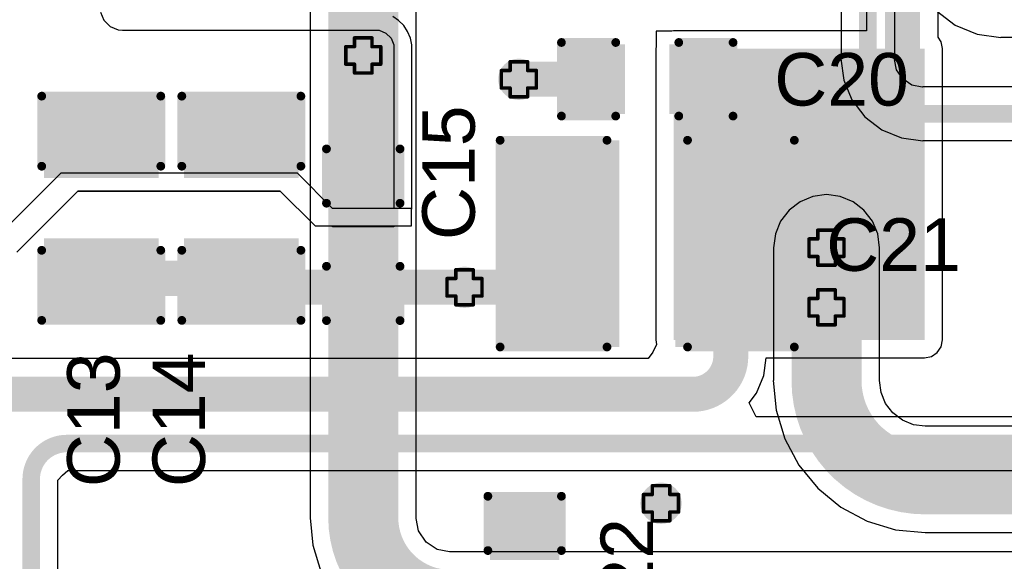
# Model space of a CAD drawing. Header units: inches. Extents: x -0.1 to 10.2, y 0 to 6.5.
# Tile 49 of 95: x 0.913 to 1.476, y 3.162 to 3.471. Entities that reach past the tile are written whole.
import ezdxf

# ---------------------------------------------------------------- set-up
doc = ezdxf.new("R2010")
doc.units = ezdxf.units.IN
doc.header["$MEASUREMENT"] = 0
for name, color, linetype in [('Bottom Layer', 5, 'Continuous'), ('Drill Drawing', 1, 'Continuous'), ('Top Layer', 1, 'Continuous'), ('Top Overlay', 2, 'Continuous'), ('Top Paste', 8, 'Continuous'), ('Top Solder', 216, 'Continuous'), ('Via Holes', 16, 'Continuous')]:
    doc.layers.add(name, color=color, linetype=linetype)
doc.styles.add('Arial', font='txt', dxfattribs={"height": 0.2})

# ---------------------------------------------------------------- blocks, each defined once
blk = doc.blocks.new('C___0603_78')
at = {"layer": 'Top Layer'}
for points in [[(-0.015, 0.0175), (-0.015, -0.0175), (-0.045, -0.0175), (-0.045, 0.0175)], [(0.045, 0.0175), (0.045, -0.0175), (0.015, -0.0175), (0.015, 0.0175)]]:
    blk.add_hatch(color=1, dxfattribs=at).paths.add_polyline_path(points)
at = {"layer": 'Top Paste'}
for points in [[(-0.015, 0.0175), (-0.015, -0.0175), (-0.045, -0.0175), (-0.045, 0.0175)], [(0.045, 0.0175), (0.045, -0.0175), (0.015, -0.0175), (0.015, 0.0175)]]:
    blk.add_hatch(color=8, dxfattribs=at).paths.add_polyline_path(points)
at = {"layer": 'Top Solder'}
for points in [[(-0.01264, 0.01986), (-0.01264, -0.01986), (-0.04736, -0.01986), (-0.04736, 0.01986)], [(0.04736, 0.01986), (0.04736, -0.01986), (0.01264, -0.01986), (0.01264, 0.01986)]]:
    blk.add_hatch(color=216, dxfattribs=at).paths.add_polyline_path(points)
at = {"layer": 'Top Overlay', "const_width": 0.005}
for points in [[(-0.049, -0.021), (-0.049, 0.021)], [(-0.018, 0.021), (-0.049, 0.021)], [(0.049, 0.021), (0.018, 0.021)], [(0.049, -0.021), (0.049, 0.021)], [(-0.018, -0.021), (-0.049, -0.021)], [(0.049, -0.021), (0.018, -0.021)]]:
    blk.add_lwpolyline(points, dxfattribs=at)
at = {"layer": 'Top Overlay', "const_width": 0.0025}
for points in [[(-0.05025, 0.021, 1), (-0.04775, 0.021, 1)], [(-0.05025, 0.021, 1), (-0.04775, 0.021, 1)], [(-0.01925, 0.021, 1), (-0.01675, 0.021, 1)], [(0.01675, 0.021, 1), (0.01925, 0.021, 1)], [(0.04775, 0.021, 1), (0.05025, 0.021, 1)], [(0.04775, 0.021, 1), (0.05025, 0.021, 1)], [(-0.05025, -0.021, 1), (-0.04775, -0.021, 1)], [(-0.05025, -0.021, 1), (-0.04775, -0.021, 1)], [(-0.01925, -0.021, 1), (-0.01675, -0.021, 1)], [(0.01675, -0.021, 1), (0.01925, -0.021, 1)], [(0.04775, -0.021, 1), (0.05025, -0.021, 1)], [(0.04775, -0.021, 1), (0.05025, -0.021, 1)]]:
    blk.add_lwpolyline(points, format="xyb", close=True, dxfattribs=at)
blk = doc.blocks.new('C___1210_79')
at = {"layer": 'Top Layer'}
for points in [[(-0.08, 0.055), (-0.02, 0.055), (-0.02, -0.055), (-0.08, -0.055)], [(0.02, 0.055), (0.08, 0.055), (0.08, -0.055), (0.02, -0.055)]]:
    blk.add_hatch(color=1, dxfattribs=at).paths.add_polyline_path(points)
at = {"layer": 'Top Paste'}
for points in [[(-0.08, 0.055), (-0.02, 0.055), (-0.02, -0.055), (-0.08, -0.055)], [(0.02, 0.055), (0.08, 0.055), (0.08, -0.055), (0.02, -0.055)]]:
    blk.add_hatch(color=8, dxfattribs=at).paths.add_polyline_path(points)
at = {"layer": 'Top Solder'}
for points in [[(-0.084, 0.059), (-0.016, 0.059), (-0.016, -0.059), (-0.084, -0.059)], [(0.016, 0.059), (0.084, 0.059), (0.084, -0.059), (0.016, -0.059)]]:
    blk.add_hatch(color=216, dxfattribs=at).paths.add_polyline_path(points)
at = {"layer": 'Top Overlay', "const_width": 0.005}
for points in [[(-0.084, 0.059), (-0.023, 0.059)], [(-0.084, -0.059), (-0.084, 0.059)], [(0.023, 0.059), (0.084, 0.059)], [(0.084, -0.059), (0.084, 0.059)], [(-0.084, -0.059), (-0.023, -0.059)], [(0.023, -0.059), (0.084, -0.059)]]:
    blk.add_lwpolyline(points, dxfattribs=at)
at = {"layer": 'Top Overlay', "const_width": 0.0025}
for points in [[(-0.08525, 0.059, 1), (-0.08275, 0.059, 1)], [(-0.08525, 0.059, 1), (-0.08275, 0.059, 1)], [(-0.02425, 0.059, 1), (-0.02175, 0.059, 1)], [(0.02175, 0.059, 1), (0.02425, 0.059, 1)], [(0.08275, 0.059, 1), (0.08525, 0.059, 1)], [(0.08275, 0.059, 1), (0.08525, 0.059, 1)], [(-0.08525, -0.059, 1), (-0.08275, -0.059, 1)], [(-0.08525, -0.059, 1), (-0.08275, -0.059, 1)], [(-0.02425, -0.059, 1), (-0.02175, -0.059, 1)], [(0.02175, -0.059, 1), (0.02425, -0.059, 1)], [(0.08275, -0.059, 1), (0.08525, -0.059, 1)], [(0.08275, -0.059, 1), (0.08525, -0.059, 1)]]:
    blk.add_lwpolyline(points, format="xyb", close=True, dxfattribs=at)
blk = doc.blocks.new('C___0603_80')
at = {"layer": 'Top Layer'}
for points in [[(-0.015, 0.0175), (-0.015, -0.0175), (-0.045, -0.0175), (-0.045, 0.0175)], [(0.045, 0.0175), (0.045, -0.0175), (0.015, -0.0175), (0.015, 0.0175)]]:
    blk.add_hatch(color=1, dxfattribs=at).paths.add_polyline_path(points)
at = {"layer": 'Top Paste'}
for points in [[(-0.015, 0.0175), (-0.015, -0.0175), (-0.045, -0.0175), (-0.045, 0.0175)], [(0.045, 0.0175), (0.045, -0.0175), (0.015, -0.0175), (0.015, 0.0175)]]:
    blk.add_hatch(color=8, dxfattribs=at).paths.add_polyline_path(points)
at = {"layer": 'Top Solder'}
for points in [[(-0.01264, 0.01986), (-0.01264, -0.01986), (-0.04736, -0.01986), (-0.04736, 0.01986)], [(0.04736, 0.01986), (0.04736, -0.01986), (0.01264, -0.01986), (0.01264, 0.01986)]]:
    blk.add_hatch(color=216, dxfattribs=at).paths.add_polyline_path(points)
at = {"layer": 'Top Overlay', "const_width": 0.005}
for points in [[(-0.049, -0.021), (-0.049, 0.021)], [(-0.049, 0.021), (-0.018, 0.021)], [(0.018, 0.021), (0.049, 0.021)], [(0.049, -0.021), (0.049, 0.021)], [(-0.049, -0.021), (-0.018, -0.021)], [(0.018, -0.021), (0.049, -0.021)]]:
    blk.add_lwpolyline(points, dxfattribs=at)
at = {"layer": 'Top Overlay', "const_width": 0.0025}
for points in [[(-0.05025, 0.021, 1), (-0.04775, 0.021, 1)], [(-0.05025, 0.021, 1), (-0.04775, 0.021, 1)], [(-0.01925, 0.021, 1), (-0.01675, 0.021, 1)], [(0.01675, 0.021, 1), (0.01925, 0.021, 1)], [(0.04775, 0.021, 1), (0.05025, 0.021, 1)], [(0.04775, 0.021, 1), (0.05025, 0.021, 1)], [(-0.05025, -0.021, 1), (-0.04775, -0.021, 1)], [(-0.05025, -0.021, 1), (-0.04775, -0.021, 1)], [(-0.01925, -0.021, 1), (-0.01675, -0.021, 1)], [(0.01675, -0.021, 1), (0.01925, -0.021, 1)], [(0.04775, -0.021, 1), (0.05025, -0.021, 1)], [(0.04775, -0.021, 1), (0.05025, -0.021, 1)]]:
    blk.add_lwpolyline(points, format="xyb", close=True, dxfattribs=at)
blk = doc.blocks.new('C___0603_85')
at = {"layer": 'Top Layer'}
for points in [[(-0.015, 0.0175), (-0.015, -0.0175), (-0.045, -0.0175), (-0.045, 0.0175)], [(0.045, 0.0175), (0.045, -0.0175), (0.015, -0.0175), (0.015, 0.0175)]]:
    blk.add_hatch(color=1, dxfattribs=at).paths.add_polyline_path(points)
at = {"layer": 'Top Paste'}
for points in [[(-0.015, 0.0175), (-0.015, -0.0175), (-0.045, -0.0175), (-0.045, 0.0175)], [(0.045, 0.0175), (0.045, -0.0175), (0.015, -0.0175), (0.015, 0.0175)]]:
    blk.add_hatch(color=8, dxfattribs=at).paths.add_polyline_path(points)
at = {"layer": 'Top Solder'}
for points in [[(-0.01264, 0.01986), (-0.01264, -0.01986), (-0.04736, -0.01986), (-0.04736, 0.01986)], [(0.04736, 0.01986), (0.04736, -0.01986), (0.01264, -0.01986), (0.01264, 0.01986)]]:
    blk.add_hatch(color=216, dxfattribs=at).paths.add_polyline_path(points)
at = {"layer": 'Top Overlay', "const_width": 0.005}
for points in [[(-0.049, 0.021), (-0.049, -0.021)], [(-0.049, 0.021), (-0.018, 0.021)], [(0.018, 0.021), (0.049, 0.021)], [(0.049, 0.021), (0.049, -0.021)], [(-0.049, -0.021), (-0.018, -0.021)], [(0.018, -0.021), (0.049, -0.021)]]:
    blk.add_lwpolyline(points, dxfattribs=at)
at = {"layer": 'Top Overlay', "const_width": 0.0025}
for points in [[(-0.05025, 0.021, 1), (-0.04775, 0.021, 1)], [(-0.05025, 0.021, 1), (-0.04775, 0.021, 1)], [(-0.01925, 0.021, 1), (-0.01675, 0.021, 1)], [(0.01675, 0.021, 1), (0.01925, 0.021, 1)], [(0.04775, 0.021, 1), (0.05025, 0.021, 1)], [(0.04775, 0.021, 1), (0.05025, 0.021, 1)], [(-0.05025, -0.021, 1), (-0.04775, -0.021, 1)], [(-0.05025, -0.021, 1), (-0.04775, -0.021, 1)], [(-0.01925, -0.021, 1), (-0.01675, -0.021, 1)], [(0.01675, -0.021, 1), (0.01925, -0.021, 1)], [(0.04775, -0.021, 1), (0.05025, -0.021, 1)], [(0.04775, -0.021, 1), (0.05025, -0.021, 1)]]:
    blk.add_lwpolyline(points, format="xyb", close=True, dxfattribs=at)
blk = doc.blocks.new('C___0805_86')
at = {"layer": 'Top Layer'}
for points in [[(-0.06, 0.03), (-0.02, 0.03), (-0.02, -0.03), (-0.06, -0.03)], [(0.02, 0.03), (0.06, 0.03), (0.06, -0.03), (0.02, -0.03)]]:
    blk.add_hatch(color=1, dxfattribs=at).paths.add_polyline_path(points)
at = {"layer": 'Top Paste'}
for points in [[(-0.06, 0.03), (-0.02, 0.03), (-0.02, -0.03), (-0.06, -0.03)], [(0.02, 0.03), (0.06, 0.03), (0.06, -0.03), (0.02, -0.03)]]:
    blk.add_hatch(color=8, dxfattribs=at).paths.add_polyline_path(points)
at = {"layer": 'Top Solder'}
for points in [[(-0.06276, 0.03276), (-0.01724, 0.03276), (-0.01724, -0.03276), (-0.06276, -0.03276)], [(0.01724, 0.03276), (0.06276, 0.03276), (0.06276, -0.03276), (0.01724, -0.03276)]]:
    blk.add_hatch(color=216, dxfattribs=at).paths.add_polyline_path(points)
at = {"layer": 'Top Overlay', "const_width": 0.005}
for points in [[(-0.064, 0.034), (-0.024, 0.034)], [(-0.064, 0.034), (-0.064, -0.034)], [(0.024, 0.034), (0.064, 0.034)], [(0.064, 0.034), (0.064, -0.034)], [(-0.064, -0.034), (-0.024, -0.034)], [(0.024, -0.034), (0.064, -0.034)]]:
    blk.add_lwpolyline(points, dxfattribs=at)
at = {"layer": 'Top Overlay', "const_width": 0.0025}
for points in [[(-0.06525, 0.034, 1), (-0.06275, 0.034, 1)], [(-0.06525, 0.034, 1), (-0.06275, 0.034, 1)], [(-0.02525, 0.034, 1), (-0.02275, 0.034, 1)], [(0.02275, 0.034, 1), (0.02525, 0.034, 1)], [(0.06275, 0.034, 1), (0.06525, 0.034, 1)], [(0.06275, 0.034, 1), (0.06525, 0.034, 1)], [(-0.06525, -0.034, 1), (-0.06275, -0.034, 1)], [(-0.06525, -0.034, 1), (-0.06275, -0.034, 1)], [(-0.02525, -0.034, 1), (-0.02275, -0.034, 1)], [(0.02275, -0.034, 1), (0.02525, -0.034, 1)], [(0.06275, -0.034, 1), (0.06525, -0.034, 1)], [(0.06275, -0.034, 1), (0.06525, -0.034, 1)]]:
    blk.add_lwpolyline(points, format="xyb", close=True, dxfattribs=at)
blk = doc.blocks.new('C___0805_87')
at = {"layer": 'Top Layer'}
for points in [[(-0.06, 0.03), (-0.02, 0.03), (-0.02, -0.03), (-0.06, -0.03)], [(0.02, 0.03), (0.06, 0.03), (0.06, -0.03), (0.02, -0.03)]]:
    blk.add_hatch(color=1, dxfattribs=at).paths.add_polyline_path(points)
at = {"layer": 'Top Paste'}
for points in [[(-0.06, 0.03), (-0.02, 0.03), (-0.02, -0.03), (-0.06, -0.03)], [(0.02, 0.03), (0.06, 0.03), (0.06, -0.03), (0.02, -0.03)]]:
    blk.add_hatch(color=8, dxfattribs=at).paths.add_polyline_path(points)
at = {"layer": 'Top Solder'}
for points in [[(-0.06276, 0.03276), (-0.01724, 0.03276), (-0.01724, -0.03276), (-0.06276, -0.03276)], [(0.01724, 0.03276), (0.06276, 0.03276), (0.06276, -0.03276), (0.01724, -0.03276)]]:
    blk.add_hatch(color=216, dxfattribs=at).paths.add_polyline_path(points)
at = {"layer": 'Top Overlay', "const_width": 0.005}
for points in [[(-0.064, 0.034), (-0.024, 0.034)], [(-0.064, 0.034), (-0.064, -0.034)], [(0.024, 0.034), (0.064, 0.034)], [(0.064, 0.034), (0.064, -0.034)], [(-0.064, -0.034), (-0.024, -0.034)], [(0.024, -0.034), (0.064, -0.034)]]:
    blk.add_lwpolyline(points, dxfattribs=at)
at = {"layer": 'Top Overlay', "const_width": 0.0025}
for points in [[(-0.06525, 0.034, 1), (-0.06275, 0.034, 1)], [(-0.06525, 0.034, 1), (-0.06275, 0.034, 1)], [(-0.02525, 0.034, 1), (-0.02275, 0.034, 1)], [(0.02275, 0.034, 1), (0.02525, 0.034, 1)], [(0.06275, 0.034, 1), (0.06525, 0.034, 1)], [(0.06275, 0.034, 1), (0.06525, 0.034, 1)], [(-0.06525, -0.034, 1), (-0.06275, -0.034, 1)], [(-0.06525, -0.034, 1), (-0.06275, -0.034, 1)], [(-0.02525, -0.034, 1), (-0.02275, -0.034, 1)], [(0.02275, -0.034, 1), (0.02525, -0.034, 1)], [(0.06275, -0.034, 1), (0.06525, -0.034, 1)], [(0.06275, -0.034, 1), (0.06525, -0.034, 1)]]:
    blk.add_lwpolyline(points, format="xyb", close=True, dxfattribs=at)

msp = doc.modelspace()

# ---------------------------------------------------------------- hatches: boundary and pattern name
at = {"layer": 'Bottom Layer'}
h = msp.add_hatch(color=5, dxfattribs=at)
edge = h.paths.add_edge_path()
edge.add_arc((1.10949, 3.45063), 0.01181, 0, 360)
h = msp.add_hatch(color=5, dxfattribs=at)
edge = h.paths.add_edge_path()
edge.add_arc((1.19835, 3.43701), 0.01181, 0, 360)
h = msp.add_hatch(color=5, dxfattribs=at)
edge = h.paths.add_edge_path()
edge.add_arc((1.37402, 3.34089), 0.01181, 0, 360)
h = msp.add_hatch(color=5, dxfattribs=at)
edge = h.paths.add_edge_path()
edge.add_arc((1.16732, 3.31827), 0.01181, 0, 360)
h = msp.add_hatch(color=5, dxfattribs=at)
edge = h.paths.add_edge_path()
edge.add_arc((1.37402, 3.30685), 0.01181, 0, 360)
h = msp.add_hatch(color=5, dxfattribs=at)
edge = h.paths.add_edge_path()
edge.add_arc((1.27953, 3.195), 0.01181, 0, 360)
at = {"layer": 'Top Layer'}
h = msp.add_hatch(color=1, dxfattribs=at)
edge = h.paths.add_edge_path()
edge.add_arc((1.10949, 3.45063), 0.01181, 0, 360)
for points in [[(1.28665, 3.2882), (1.43, 3.2882), (1.43, 3.45451), (1.28665, 3.45451)], [(1.28665, 3.41951), (1.33786, 3.41951), (1.33786, 3.45451), (1.28665, 3.45451)]]:
    msp.add_hatch(color=1, dxfattribs=at).paths.add_polyline_path(points)
h = msp.add_hatch(color=1, dxfattribs=at)
edge = h.paths.add_edge_path()
edge.add_arc((1.19835, 3.43701), 0.01181, 0, 360)
h = msp.add_hatch(color=1, dxfattribs=at)
edge = h.paths.add_edge_path()
edge.add_arc((1.37402, 3.34089), 0.01181, 0, 360)
h = msp.add_hatch(color=1, dxfattribs=at)
edge = h.paths.add_edge_path()
edge.add_arc((1.16732, 3.31827), 0.01181, 0, 360)
h = msp.add_hatch(color=1, dxfattribs=at)
edge = h.paths.add_edge_path()
edge.add_arc((1.37402, 3.30685), 0.01181, 0, 360)
h = msp.add_hatch(color=1, dxfattribs=at)
edge = h.paths.add_edge_path()
edge.add_arc((1.27953, 3.195), 0.01181, 0, 360)
at = {"layer": 'Via Holes'}
h = msp.add_hatch(color=7, dxfattribs=at)
edge = h.paths.add_edge_path()
edge.add_arc((1.10949, 3.45063), 0.00591, 0, 360)
h = msp.add_hatch(color=7, dxfattribs=at)
edge = h.paths.add_edge_path()
edge.add_arc((1.19835, 3.43701), 0.00591, 0, 360)
h = msp.add_hatch(color=7, dxfattribs=at)
edge = h.paths.add_edge_path()
edge.add_arc((1.37402, 3.34089), 0.00591, 0, 360)
h = msp.add_hatch(color=7, dxfattribs=at)
edge = h.paths.add_edge_path()
edge.add_arc((1.16732, 3.31827), 0.00591, 0, 360)
h = msp.add_hatch(color=7, dxfattribs=at)
edge = h.paths.add_edge_path()
edge.add_arc((1.37402, 3.30685), 0.00591, 0, 360)
h = msp.add_hatch(color=7, dxfattribs=at)
edge = h.paths.add_edge_path()
edge.add_arc((1.27953, 3.195), 0.00591, 0, 360)

# ---------------------------------------------------------------- linework, layer by layer
at = {"layer": 'Bottom Layer'}
for p, q in [((1.38234, 3.67965), (1.38234, 3.4486)), ((1.41293, 3.4486), (1.41293, 3.67965)), ((1.07923, 3.57917), (1.07923, 3.45063)), ((1.13975, 3.45063), (1.13975, 3.57917)), ((1.43677, 3.47614), (1.44752, 3.46789)), ((1.44752, 3.46789), (1.46004, 3.4627)), ((1.46004, 3.4627), (1.47348, 3.46093)), ((1.47348, 3.46093), (1.47348, 3.46108)), ((1.47348, 3.46108), (1.74035, 3.46108)), ((1.07923, 3.45063), (1.07923, 3.18674)), ((1.13975, 3.18674), (1.13975, 3.45063)), ((1.38234, 3.4486), (1.38224, 3.4486)), ((1.38224, 3.4486), (1.38383, 3.43652)), ((1.41288, 3.44834), (1.41293, 3.4486)), ((1.41405, 3.44245), (1.41288, 3.44834)), ((1.41754, 3.43723), (1.41405, 3.44245)), ((1.38383, 3.43652), (1.38849, 3.42526)), ((1.42276, 3.43374), (1.41754, 3.43723)), ((1.42866, 3.43257), (1.42276, 3.43374)), ((1.42892, 3.43262), (1.42866, 3.43257)), ((1.69705, 3.43262), (1.42892, 3.43262)), ((1.38849, 3.42526), (1.39591, 3.4156)), ((1.39591, 3.4156), (1.40558, 3.40818)), ((1.40558, 3.40818), (1.41684, 3.40351)), ((1.41684, 3.40351), (1.42892, 3.40192)), ((1.42892, 3.40192), (1.42892, 3.40203)), ((1.42892, 3.40203), (1.69705, 3.40203)), ((1.36618, 3.37012), (1.35889, 3.36709)), ((1.37402, 3.37115), (1.36618, 3.37012)), ((1.38185, 3.37012), (1.37402, 3.37115)), ((1.38914, 3.36709), (1.38185, 3.37012)), ((1.35262, 3.36228), (1.34781, 3.35602)), ((1.35889, 3.36709), (1.35262, 3.36228)), ((1.39541, 3.36228), (1.38914, 3.36709)), ((1.40022, 3.35602), (1.39541, 3.36228)), ((1.34781, 3.35602), (1.34479, 3.34872)), ((1.40324, 3.34872), (1.40022, 3.35602)), ((1.34479, 3.34872), (1.34376, 3.34089)), ((1.40427, 3.34089), (1.40324, 3.34872)), ((1.34376, 3.34089), (1.34376, 3.265)), ((1.40427, 3.265), (1.40427, 3.34089)), ((1.34376, 3.265), (1.3436, 3.265)), ((1.3436, 3.265), (1.34526, 3.24807)), ((1.40429, 3.265), (1.40427, 3.265)), ((1.40518, 3.25825), (1.40429, 3.265)), ((1.40778, 3.25197), (1.40518, 3.25825)), ((1.41193, 3.24657), (1.40778, 3.25197)), ((1.34526, 3.24807), (1.3502, 3.2318)), ((1.41732, 3.24243), (1.41193, 3.24657)), ((1.42361, 3.23983), (1.41732, 3.24243)), ((1.43035, 3.23894), (1.42361, 3.23983)), ((1.43035, 3.23892), (1.43035, 3.23894)), ((2.16685, 3.23892), (1.43035, 3.23892)), ((1.3502, 3.2318), (1.35822, 3.2168)), ((1.35822, 3.2168), (1.36901, 3.20365)), ((1.36901, 3.20365), (1.38215, 3.19286)), ((1.38215, 3.19286), (1.39715, 3.18485)), ((1.07923, 3.18674), (1.0791, 3.18674)), ((1.0791, 3.18674), (1.08064, 3.17111)), ((1.13969, 3.18633), (1.13975, 3.18674)), ((1.1411, 3.17923), (1.13969, 3.18633)), ((1.39715, 3.18485), (1.41343, 3.17991)), ((1.14536, 3.17287), (1.1411, 3.17923)), ((1.41343, 3.17991), (1.43035, 3.17824)), ((1.43035, 3.17824), (1.43035, 3.1784)), ((1.43035, 3.1784), (2.14567, 3.1784)), ((1.08064, 3.17111), (1.0852, 3.15608)), ((1.15172, 3.16862), (1.14536, 3.17287)), ((1.15882, 3.1672), (1.15172, 3.16862)), ((1.15923, 3.16726), (1.15882, 3.1672)), ((4.54456, 3.16726), (1.15923, 3.16726))]:
    msp.add_line(p, q, dxfattribs=at)
for points, const_width in [([(1.39764, 3.4486), (1.39764, 3.67965)], 0.01), ([(1.10949, 3.45063), (1.10949, 3.57917)], 0.04), ([(1.10949, 3.18674), (1.10949, 3.45063)], 0.04), ([(1.42892, 3.41732), (1.7126, 3.41732)], 0.01), ([(1.37402, 3.265), (1.37402, 3.34089)], 0.04), ([(1.43035, 3.20866), (1.59468, 3.20866)], 0.04)]:
    msp.add_lwpolyline(points, dxfattribs=dict(at, const_width=const_width))
for points, const_width in [([(1.09949, 3.45063, 1), (1.11949, 3.45063, 1)], 0.02), ([(1.09949, 3.45063, 1), (1.11949, 3.45063, 1)], 0.02), ([(1.39514, 3.4486, 1), (1.40014, 3.4486, 1)], 0.005), ([(1.39514, 3.4486, 1), (1.40014, 3.4486, 1)], 0.005), ([(1.42642, 3.41732, 1), (1.43142, 3.41732, 1)], 0.005), ([(1.42642, 3.41732, 1), (1.43142, 3.41732, 1)], 0.005), ([(1.36402, 3.34089, 1), (1.38402, 3.34089, 1)], 0.02), ([(1.36402, 3.265, 1), (1.38402, 3.265, 1)], 0.02), ([(1.36402, 3.265, 1), (1.38402, 3.265, 1)], 0.02), ([(1.42035, 3.20866, 1), (1.44035, 3.20866, 1)], 0.02), ([(1.42035, 3.20866, 1), (1.44035, 3.20866, 1)], 0.02), ([(1.09949, 3.18674, 1), (1.11949, 3.18674, 1)], 0.02), ([(1.09949, 3.18674, 1), (1.11949, 3.18674, 1)], 0.02)]:
    msp.add_lwpolyline(points, format="xyb", close=True, dxfattribs=dict(at, const_width=const_width))
for points, const_width in [([(1.42892, 3.41732, -0.414214), (1.39764, 3.4486)], 0.01), ([(1.43035, 3.20866, -0.414214), (1.37402, 3.265)], 0.04), ([(1.15923, 3.137, -0.414214), (1.10949, 3.18674)], 0.04)]:
    msp.add_lwpolyline(points, format="xyb", dxfattribs=dict(at, const_width=const_width))
at = {"layer": 'Drill Drawing', "const_width": 0.002}
for points in [[(1.10449, 3.45563), (1.10449, 3.46063)], [(1.10449, 3.46063), (1.11449, 3.46063)], [(1.11449, 3.45563), (1.11449, 3.46063)], [(1.09949, 3.44563), (1.09949, 3.45563)], [(1.09949, 3.45563), (1.10449, 3.45563)], [(1.11449, 3.45563), (1.11949, 3.45563)], [(1.11949, 3.44563), (1.11949, 3.45563)], [(1.09949, 3.44563), (1.10449, 3.44563)], [(1.10449, 3.44063), (1.10449, 3.44563)], [(1.11449, 3.44563), (1.11949, 3.44563)], [(1.11449, 3.44063), (1.11449, 3.44563)], [(1.19335, 3.44201), (1.19335, 3.44701)], [(1.19335, 3.44701), (1.20335, 3.44701)], [(1.20335, 3.44201), (1.20335, 3.44701)], [(1.10449, 3.44063), (1.11449, 3.44063)], [(1.18835, 3.43201), (1.18835, 3.44201)], [(1.18835, 3.44201), (1.19335, 3.44201)], [(1.20335, 3.44201), (1.20835, 3.44201)], [(1.20835, 3.43201), (1.20835, 3.44201)], [(1.18835, 3.43201), (1.19335, 3.43201)], [(1.19335, 3.42701), (1.19335, 3.43201)], [(1.20335, 3.43201), (1.20835, 3.43201)], [(1.20335, 3.42701), (1.20335, 3.43201)], [(1.19335, 3.42701), (1.20335, 3.42701)], [(1.36902, 3.34589), (1.36902, 3.35089)], [(1.36902, 3.35089), (1.37902, 3.35089)], [(1.37902, 3.34589), (1.37902, 3.35089)], [(1.36402, 3.33589), (1.36402, 3.34589)], [(1.36402, 3.34589), (1.36902, 3.34589)], [(1.37902, 3.34589), (1.38402, 3.34589)], [(1.38402, 3.33589), (1.38402, 3.34589)], [(1.36402, 3.33589), (1.36902, 3.33589)], [(1.36902, 3.33089), (1.36902, 3.33589)], [(1.37902, 3.33589), (1.38402, 3.33589)], [(1.37902, 3.33089), (1.37902, 3.33589)], [(1.16232, 3.32327), (1.16232, 3.32827)], [(1.16232, 3.32827), (1.17232, 3.32827)], [(1.17232, 3.32327), (1.17232, 3.32827)], [(1.36902, 3.33089), (1.37902, 3.33089)], [(1.15732, 3.31327), (1.15732, 3.32327)], [(1.15732, 3.32327), (1.16232, 3.32327)], [(1.17232, 3.32327), (1.17732, 3.32327)], [(1.17732, 3.31327), (1.17732, 3.32327)], [(1.36902, 3.31185), (1.36902, 3.31685)], [(1.36902, 3.31685), (1.37902, 3.31685)], [(1.37902, 3.31185), (1.37902, 3.31685)], [(1.15732, 3.31327), (1.16232, 3.31327)], [(1.16232, 3.30827), (1.16232, 3.31327)], [(1.17232, 3.31327), (1.17732, 3.31327)], [(1.17232, 3.30827), (1.17232, 3.31327)], [(1.36402, 3.30185), (1.36402, 3.31185)], [(1.36402, 3.31185), (1.36902, 3.31185)], [(1.37902, 3.31185), (1.38402, 3.31185)], [(1.38402, 3.30185), (1.38402, 3.31185)], [(1.16232, 3.30827), (1.17232, 3.30827)], [(1.36402, 3.30185), (1.36902, 3.30185)], [(1.36902, 3.29685), (1.36902, 3.30185)], [(1.37902, 3.30185), (1.38402, 3.30185)], [(1.37902, 3.29685), (1.37902, 3.30185)], [(1.36902, 3.29685), (1.37902, 3.29685)], [(1.27453, 3.2), (1.27453, 3.205)], [(1.27453, 3.205), (1.28453, 3.205)], [(1.28453, 3.2), (1.28453, 3.205)], [(1.26953, 3.19), (1.26953, 3.2)], [(1.26953, 3.2), (1.27453, 3.2)], [(1.28453, 3.2), (1.28953, 3.2)], [(1.28953, 3.19), (1.28953, 3.2)], [(1.26953, 3.19), (1.27453, 3.19)], [(1.27453, 3.185), (1.27453, 3.19)], [(1.28453, 3.19), (1.28953, 3.19)], [(1.28453, 3.185), (1.28453, 3.19)], [(1.27453, 3.185), (1.28453, 3.185)]]:
    msp.add_lwpolyline(points, dxfattribs=at)
at = {"layer": 'Drill Drawing', "const_width": 0.001}
for points in [[(1.10399, 3.46063, 1), (1.10499, 3.46063, 1)], [(1.10399, 3.46063, 1), (1.10499, 3.46063, 1)], [(1.11399, 3.46063, 1), (1.11499, 3.46063, 1)], [(1.11399, 3.46063, 1), (1.11499, 3.46063, 1)], [(1.09899, 3.45563, 1), (1.09999, 3.45563, 1)], [(1.09899, 3.45563, 1), (1.09999, 3.45563, 1)], [(1.10399, 3.45563, 1), (1.10499, 3.45563, 1)], [(1.10399, 3.45563, 1), (1.10499, 3.45563, 1)], [(1.11399, 3.45563, 1), (1.11499, 3.45563, 1)], [(1.11399, 3.45563, 1), (1.11499, 3.45563, 1)], [(1.11899, 3.45563, 1), (1.11999, 3.45563, 1)], [(1.11899, 3.45563, 1), (1.11999, 3.45563, 1)], [(1.09899, 3.44563, 1), (1.09999, 3.44563, 1)], [(1.09899, 3.44563, 1), (1.09999, 3.44563, 1)], [(1.10399, 3.44563, 1), (1.10499, 3.44563, 1)], [(1.10399, 3.44563, 1), (1.10499, 3.44563, 1)], [(1.11399, 3.44563, 1), (1.11499, 3.44563, 1)], [(1.11399, 3.44563, 1), (1.11499, 3.44563, 1)], [(1.11899, 3.44563, 1), (1.11999, 3.44563, 1)], [(1.11899, 3.44563, 1), (1.11999, 3.44563, 1)], [(1.19285, 3.44701, 1), (1.19385, 3.44701, 1)], [(1.19285, 3.44701, 1), (1.19385, 3.44701, 1)], [(1.20285, 3.44701, 1), (1.20385, 3.44701, 1)], [(1.20285, 3.44701, 1), (1.20385, 3.44701, 1)], [(1.10399, 3.44063, 1), (1.10499, 3.44063, 1)], [(1.10399, 3.44063, 1), (1.10499, 3.44063, 1)], [(1.11399, 3.44063, 1), (1.11499, 3.44063, 1)], [(1.11399, 3.44063, 1), (1.11499, 3.44063, 1)], [(1.18785, 3.44201, 1), (1.18885, 3.44201, 1)], [(1.18785, 3.44201, 1), (1.18885, 3.44201, 1)], [(1.19285, 3.44201, 1), (1.19385, 3.44201, 1)], [(1.19285, 3.44201, 1), (1.19385, 3.44201, 1)], [(1.20285, 3.44201, 1), (1.20385, 3.44201, 1)], [(1.20285, 3.44201, 1), (1.20385, 3.44201, 1)], [(1.20785, 3.44201, 1), (1.20885, 3.44201, 1)], [(1.20785, 3.44201, 1), (1.20885, 3.44201, 1)], [(1.18785, 3.43201, 1), (1.18885, 3.43201, 1)], [(1.18785, 3.43201, 1), (1.18885, 3.43201, 1)], [(1.19285, 3.43201, 1), (1.19385, 3.43201, 1)], [(1.19285, 3.43201, 1), (1.19385, 3.43201, 1)], [(1.20285, 3.43201, 1), (1.20385, 3.43201, 1)], [(1.20285, 3.43201, 1), (1.20385, 3.43201, 1)], [(1.20785, 3.43201, 1), (1.20885, 3.43201, 1)], [(1.20785, 3.43201, 1), (1.20885, 3.43201, 1)], [(1.19285, 3.42701, 1), (1.19385, 3.42701, 1)], [(1.19285, 3.42701, 1), (1.19385, 3.42701, 1)], [(1.20285, 3.42701, 1), (1.20385, 3.42701, 1)], [(1.20285, 3.42701, 1), (1.20385, 3.42701, 1)], [(1.36852, 3.35089, 1), (1.36952, 3.35089, 1)], [(1.36852, 3.35089, 1), (1.36952, 3.35089, 1)], [(1.37852, 3.35089, 1), (1.37952, 3.35089, 1)], [(1.37852, 3.35089, 1), (1.37952, 3.35089, 1)], [(1.36352, 3.34589, 1), (1.36452, 3.34589, 1)], [(1.36352, 3.34589, 1), (1.36452, 3.34589, 1)], [(1.36852, 3.34589, 1), (1.36952, 3.34589, 1)], [(1.36852, 3.34589, 1), (1.36952, 3.34589, 1)], [(1.37852, 3.34589, 1), (1.37952, 3.34589, 1)], [(1.37852, 3.34589, 1), (1.37952, 3.34589, 1)], [(1.38352, 3.34589, 1), (1.38452, 3.34589, 1)], [(1.38352, 3.34589, 1), (1.38452, 3.34589, 1)], [(1.36352, 3.33589, 1), (1.36452, 3.33589, 1)], [(1.36352, 3.33589, 1), (1.36452, 3.33589, 1)], [(1.36852, 3.33589, 1), (1.36952, 3.33589, 1)], [(1.36852, 3.33589, 1), (1.36952, 3.33589, 1)], [(1.37852, 3.33589, 1), (1.37952, 3.33589, 1)], [(1.37852, 3.33589, 1), (1.37952, 3.33589, 1)], [(1.38352, 3.33589, 1), (1.38452, 3.33589, 1)], [(1.38352, 3.33589, 1), (1.38452, 3.33589, 1)], [(1.16182, 3.32827, 1), (1.16282, 3.32827, 1)], [(1.16182, 3.32827, 1), (1.16282, 3.32827, 1)], [(1.17182, 3.32827, 1), (1.17282, 3.32827, 1)], [(1.17182, 3.32827, 1), (1.17282, 3.32827, 1)], [(1.36852, 3.33089, 1), (1.36952, 3.33089, 1)], [(1.36852, 3.33089, 1), (1.36952, 3.33089, 1)], [(1.37852, 3.33089, 1), (1.37952, 3.33089, 1)], [(1.37852, 3.33089, 1), (1.37952, 3.33089, 1)], [(1.15682, 3.32327, 1), (1.15782, 3.32327, 1)], [(1.15682, 3.32327, 1), (1.15782, 3.32327, 1)], [(1.16182, 3.32327, 1), (1.16282, 3.32327, 1)], [(1.16182, 3.32327, 1), (1.16282, 3.32327, 1)], [(1.17182, 3.32327, 1), (1.17282, 3.32327, 1)], [(1.17182, 3.32327, 1), (1.17282, 3.32327, 1)], [(1.17682, 3.32327, 1), (1.17782, 3.32327, 1)], [(1.17682, 3.32327, 1), (1.17782, 3.32327, 1)], [(1.36852, 3.31685, 1), (1.36952, 3.31685, 1)], [(1.36852, 3.31685, 1), (1.36952, 3.31685, 1)], [(1.37852, 3.31685, 1), (1.37952, 3.31685, 1)], [(1.37852, 3.31685, 1), (1.37952, 3.31685, 1)], [(1.15682, 3.31327, 1), (1.15782, 3.31327, 1)], [(1.15682, 3.31327, 1), (1.15782, 3.31327, 1)], [(1.16182, 3.31327, 1), (1.16282, 3.31327, 1)], [(1.16182, 3.31327, 1), (1.16282, 3.31327, 1)], [(1.17182, 3.31327, 1), (1.17282, 3.31327, 1)], [(1.17182, 3.31327, 1), (1.17282, 3.31327, 1)], [(1.17682, 3.31327, 1), (1.17782, 3.31327, 1)], [(1.17682, 3.31327, 1), (1.17782, 3.31327, 1)], [(1.36352, 3.31185, 1), (1.36452, 3.31185, 1)], [(1.36352, 3.31185, 1), (1.36452, 3.31185, 1)], [(1.36852, 3.31185, 1), (1.36952, 3.31185, 1)], [(1.36852, 3.31185, 1), (1.36952, 3.31185, 1)], [(1.37852, 3.31185, 1), (1.37952, 3.31185, 1)], [(1.37852, 3.31185, 1), (1.37952, 3.31185, 1)], [(1.38352, 3.31185, 1), (1.38452, 3.31185, 1)], [(1.38352, 3.31185, 1), (1.38452, 3.31185, 1)], [(1.16182, 3.30827, 1), (1.16282, 3.30827, 1)], [(1.16182, 3.30827, 1), (1.16282, 3.30827, 1)], [(1.17182, 3.30827, 1), (1.17282, 3.30827, 1)], [(1.17182, 3.30827, 1), (1.17282, 3.30827, 1)], [(1.36352, 3.30185, 1), (1.36452, 3.30185, 1)], [(1.36352, 3.30185, 1), (1.36452, 3.30185, 1)], [(1.36852, 3.30185, 1), (1.36952, 3.30185, 1)], [(1.36852, 3.30185, 1), (1.36952, 3.30185, 1)], [(1.37852, 3.30185, 1), (1.37952, 3.30185, 1)], [(1.37852, 3.30185, 1), (1.37952, 3.30185, 1)], [(1.38352, 3.30185, 1), (1.38452, 3.30185, 1)], [(1.38352, 3.30185, 1), (1.38452, 3.30185, 1)], [(1.36852, 3.29685, 1), (1.36952, 3.29685, 1)], [(1.36852, 3.29685, 1), (1.36952, 3.29685, 1)], [(1.37852, 3.29685, 1), (1.37952, 3.29685, 1)], [(1.37852, 3.29685, 1), (1.37952, 3.29685, 1)], [(1.27403, 3.205, 1), (1.27503, 3.205, 1)], [(1.27403, 3.205, 1), (1.27503, 3.205, 1)], [(1.28403, 3.205, 1), (1.28503, 3.205, 1)], [(1.28403, 3.205, 1), (1.28503, 3.205, 1)], [(1.26903, 3.2, 1), (1.27003, 3.2, 1)], [(1.26903, 3.2, 1), (1.27003, 3.2, 1)], [(1.27403, 3.2, 1), (1.27503, 3.2, 1)], [(1.27403, 3.2, 1), (1.27503, 3.2, 1)], [(1.28403, 3.2, 1), (1.28503, 3.2, 1)], [(1.28403, 3.2, 1), (1.28503, 3.2, 1)], [(1.28903, 3.2, 1), (1.29003, 3.2, 1)], [(1.28903, 3.2, 1), (1.29003, 3.2, 1)], [(1.26903, 3.19, 1), (1.27003, 3.19, 1)], [(1.26903, 3.19, 1), (1.27003, 3.19, 1)], [(1.27403, 3.19, 1), (1.27503, 3.19, 1)], [(1.27403, 3.19, 1), (1.27503, 3.19, 1)], [(1.28403, 3.19, 1), (1.28503, 3.19, 1)], [(1.28403, 3.19, 1), (1.28503, 3.19, 1)], [(1.28903, 3.19, 1), (1.29003, 3.19, 1)], [(1.28903, 3.19, 1), (1.29003, 3.19, 1)], [(1.27403, 3.185, 1), (1.27503, 3.185, 1)], [(1.27403, 3.185, 1), (1.27503, 3.185, 1)], [(1.28403, 3.185, 1), (1.28503, 3.185, 1)], [(1.28403, 3.185, 1), (1.28503, 3.185, 1)]]:
    msp.add_lwpolyline(points, format="xyb", close=True, dxfattribs=at)
at = {"layer": 'Top Layer'}
for p, q in [((1.43771, 3.46096), (1.43771, 3.87388)), ((1.39693, 3.55638), (1.39693, 3.4647)), ((0.9595, 3.47526), (0.9614, 3.47067)), ((0.9614, 3.47067), (0.96492, 3.46715)), ((1.12965, 3.47061), (1.12634, 3.47282)), ((1.1326, 3.46766), (1.12965, 3.47061)), ((0.96492, 3.46715), (0.96951, 3.46524)), ((0.96951, 3.46524), (0.972, 3.465)), ((0.972, 3.465), (1.11858, 3.465)), ((1.11858, 3.465), (1.12244, 3.4634)), ((1.12244, 3.4634), (1.12539, 3.46045)), ((1.13481, 3.46435), (1.1326, 3.46766)), ((1.13641, 3.46049), (1.13481, 3.46435)), ((1.13481, 3.46435), (1.13481, 3.46435)), ((1.28567, 3.46451), (1.27665, 3.46451)), ((1.27665, 3.46451), (1.27665, 3.45549)), ((1.28665, 3.4647), (1.28567, 3.46451)), ((1.39693, 3.4647), (1.28665, 3.4647)), ((1.12539, 3.46045), (1.12699, 3.45659)), ((1.13718, 3.45659), (1.13641, 3.46049)), ((1.13641, 3.46049), (1.13641, 3.46049)), ((1.43942, 3.45841), (1.43771, 3.46096)), ((1.4402, 3.45451), (1.43942, 3.45841)), ((1.12699, 3.45659), (1.12699, 3.36327)), ((1.13718, 3.36327), (1.13718, 3.45659)), ((1.27665, 3.45549), (1.27646, 3.45451)), ((1.27646, 3.45451), (1.27646, 3.41951)), ((1.4402, 3.2882), (1.4402, 3.45451)), ((1.27646, 3.41951), (1.27646, 3.2882)), ((0.93672, 3.38339), (0.90553, 3.3522)), ((0.93672, 3.38339), (0.90553, 3.3522)), ((1.07187, 3.38339), (0.93672, 3.38339)), ((1.07187, 3.38339), (0.93672, 3.38339)), ((1.09199, 3.36327), (1.07187, 3.38339)), ((1.09199, 3.36327), (1.07187, 3.38339)), ((0.91174, 3.33839), (0.94667, 3.37333)), ((0.91174, 3.33839), (0.94654, 3.37319)), ((0.94654, 3.37319), (1.06207, 3.37319)), ((0.94667, 3.37333), (1.06193, 3.37333)), ((1.06193, 3.37333), (1.08199, 3.35327)), ((1.06207, 3.37319), (1.08199, 3.35327)), ((1.13718, 3.36327), (1.09199, 3.36327)), ((1.12699, 3.36327), (1.09199, 3.36327)), ((1.13699, 3.36307), (1.13718, 3.36327)), ((1.13699, 3.36228), (1.13718, 3.36327)), ((1.13699, 3.35327), (1.13699, 3.36307)), ((1.13699, 3.35327), (1.13699, 3.36228)), ((1.08199, 3.35327), (1.13699, 3.35327)), ((1.08199, 3.35327), (1.091, 3.35327)), ((1.091, 3.35327), (1.09199, 3.35307)), ((1.09199, 3.35307), (1.12699, 3.35307)), ((1.12699, 3.35307), (1.12797, 3.35327)), ((1.12797, 3.35327), (1.13699, 3.35327)), ((1.27698, 3.28558), (1.27493, 3.28128)), ((1.27646, 3.2882), (1.27698, 3.28558)), ((1.43721, 3.281), (1.43942, 3.2843)), ((1.43942, 3.2843), (1.4402, 3.2882)), ((1.27493, 3.28128), (1.27211, 3.27758)), ((1.33827, 3.26792), (1.33959, 3.27801)), ((1.33959, 3.27801), (1.43, 3.27801)), ((1.43, 3.27801), (1.4339, 3.27878)), ((1.4339, 3.27878), (1.43721, 3.281)), ((1.27211, 3.27758), (0.78169, 3.27758)), ((1.33407, 3.2578), (1.33827, 3.26792)), ((1.32991, 3.25238), (1.33407, 3.2578)), ((1.33385, 3.24438), (1.32991, 3.25238)), ((1.52232, 3.24438), (1.33385, 3.24438)), ((0.93518, 3.20809), (0.93784, 3.21113)), ((0.93784, 3.21113), (0.94088, 3.21379)), ((0.94088, 3.21379), (1.52232, 3.21379)), ((0.93518, 3.15138), (0.93518, 3.20809))]:
    msp.add_line(p, q, dxfattribs=at)
for points, const_width in [([(1.41732, 3.44872), (1.41732, 3.87388)], 0.02), ([(1.10949, 3.37827), (1.10949, 3.45063)], 0.02), ([(1.40561, 3.43701), (1.41732, 3.44872)], 0.02), ([(1.19835, 3.43701), (1.24165, 3.43701)], 0.02), ([(1.31165, 3.43701), (1.40561, 3.43701)], 0.02), ([(1.31165, 3.30866), (1.31165, 3.42701)], 0.02), ([(1.23165, 3.34827), (1.23165, 3.3622)], 0.02), ([(1.20165, 3.31827), (1.23165, 3.34827)], 0.02), ([(1.31934, 3.27878), (1.31934, 3.34089)], 0.02), ([(0.95988, 3.32339), (1.03988, 3.32339)], 0.02), ([(1.03988, 3.32339), (1.045, 3.31827)], 0.02), ([(1.045, 3.31827), (1.10949, 3.31827)], 0.02), ([(1.10949, 3.31827), (1.16732, 3.31827)], 0.02), ([(1.16732, 3.31827), (1.20165, 3.31827)], 0.02), ([(0.78169, 3.25719), (1.29774, 3.25719)], 0.02), ([(0.94016, 3.22908), (1.52232, 3.22908)], 0.01), ([(0.91988, 3.10531), (0.91988, 3.2088)], 0.01)]:
    msp.add_lwpolyline(points, dxfattribs=dict(at, const_width=const_width))
for points, const_width in [([(1.10449, 3.45063, 1), (1.11449, 3.45063, 1)], 0.01), ([(1.41232, 3.44872, 1), (1.42232, 3.44872, 1)], 0.01), ([(1.41232, 3.44872, 1), (1.42232, 3.44872, 1)], 0.01), ([(1.19335, 3.43701, 1), (1.20335, 3.43701, 1)], 0.01), ([(1.23665, 3.43701, 1), (1.24665, 3.43701, 1)], 0.01), ([(1.29665, 3.43701, 1), (1.30665, 3.43701, 1)], 0.01), ([(1.2967, 3.43701, 1), (1.3067, 3.43701, 1)], 0.01), ([(1.2967, 3.43701, 1), (1.3067, 3.43701, 1)], 0.01), ([(1.30665, 3.43701, 1), (1.31665, 3.43701, 1)], 0.01), ([(1.40061, 3.43701, 1), (1.41061, 3.43701, 1)], 0.01), ([(1.40061, 3.43701, 1), (1.41061, 3.43701, 1)], 0.01), ([(1.30665, 3.42701, 1), (1.31665, 3.42701, 1)], 0.01), ([(1.30665, 3.42701, 1), (1.31665, 3.42701, 1)], 0.01), ([(1.10449, 3.37827, 1), (1.11449, 3.37827, 1)], 0.01), ([(1.22665, 3.3622, 1), (1.23665, 3.3622, 1)], 0.01), ([(1.22665, 3.34827, 1), (1.23665, 3.34827, 1)], 0.01), ([(1.22665, 3.34827, 1), (1.23665, 3.34827, 1)], 0.01), ([(1.31434, 3.34089, 1), (1.32434, 3.34089, 1)], 0.01), ([(1.31434, 3.34089, 1), (1.32434, 3.34089, 1)], 0.01), ([(1.31665, 3.3432, 1), (1.32665, 3.3432, 1)], 0.01), ([(0.95488, 3.32339, 1), (0.96488, 3.32339, 1)], 0.01), ([(1.03488, 3.32339, 1), (1.04488, 3.32339, 1)], 0.01), ([(1.03488, 3.32339, 1), (1.04488, 3.32339, 1)], 0.01), ([(1.04, 3.31827, 1), (1.05, 3.31827, 1)], 0.01), ([(1.04, 3.31827, 1), (1.05, 3.31827, 1)], 0.01), ([(1.10449, 3.31827, 1), (1.11449, 3.31827, 1)], 0.01), ([(1.10449, 3.31827, 1), (1.11449, 3.31827, 1)], 0.01), ([(1.16232, 3.31827, 1), (1.17232, 3.31827, 1)], 0.01), ([(1.16232, 3.31827, 1), (1.17232, 3.31827, 1)], 0.01), ([(1.19665, 3.31827, 1), (1.20665, 3.31827, 1)], 0.01), ([(1.19665, 3.31827, 1), (1.20665, 3.31827, 1)], 0.01), ([(1.30665, 3.30866, 1), (1.31665, 3.30866, 1)], 0.01), ([(1.31434, 3.27878, 1), (1.32434, 3.27878, 1)], 0.01), ([(1.31434, 3.27878, 1), (1.32434, 3.27878, 1)], 0.01), ([(1.29274, 3.25719, 1), (1.30274, 3.25719, 1)], 0.01), ([(1.29274, 3.25719, 1), (1.30274, 3.25719, 1)], 0.01), ([(0.93766, 3.22908, 1), (0.94266, 3.22908, 1)], 0.005), ([(0.93766, 3.22908, 1), (0.94266, 3.22908, 1)], 0.005), ([(0.91738, 3.2088, 1), (0.92238, 3.2088, 1)], 0.005), ([(0.91738, 3.2088, 1), (0.92238, 3.2088, 1)], 0.005)]:
    msp.add_lwpolyline(points, format="xyb", close=True, dxfattribs=dict(at, const_width=const_width))
for points, const_width in [([(1.30165, 3.43701, -0.001085), (1.3017, 3.43701)], 0.02), ([(1.3017, 3.43701, -0.412904), (1.31165, 3.42701)], 0.02), ([(1.31934, 3.34089, -0.414214), (1.32165, 3.3432)], 0.02), ([(1.31934, 3.27878, -0.414214), (1.29774, 3.25719)], 0.02), ([(0.91988, 3.2088, -0.414214), (0.94016, 3.22908)], 0.01)]:
    msp.add_lwpolyline(points, format="xyb", dxfattribs=dict(at, const_width=const_width))

# ---------------------------------------------------------------- block references
for name, p in [('C___0603_80', (1.27165, 3.43701)), ('C___1210_79', (1.27165, 3.3432))]:
    msp.add_blockref(name, p)
for name, p, rotation in [('C___0805_87', (0.95988, 3.36339), 90), ('C___0805_86', (1.03988, 3.36339), 90), ('C___0603_85', (1.10949, 3.34827), 90), ('C___0603_78', (1.20165, 3.15), 270)]:
    msp.add_blockref(name, p, dxfattribs=dict(rotation=rotation))

# ---------------------------------------------------------------- texts
at = {"layer": 'Top Overlay', "style": 'Arial'}
for s, p in [('C20', (1.34417, 3.42201)), ('C21', (1.37382, 3.32766))]:
    msp.add_text(s, height=0.03, dxfattribs=at).set_placement(p)
for s, p in [('C15', (1.17317, 3.34522)), ('C13', (0.97042, 3.20421)), ('C14', (1.01915, 3.20421)), ('C22', (1.275, 3.1097))]:
    msp.add_text(s, height=0.03, rotation=90, dxfattribs=at).set_placement(p)

doc.saveas('drawing.dxf')
